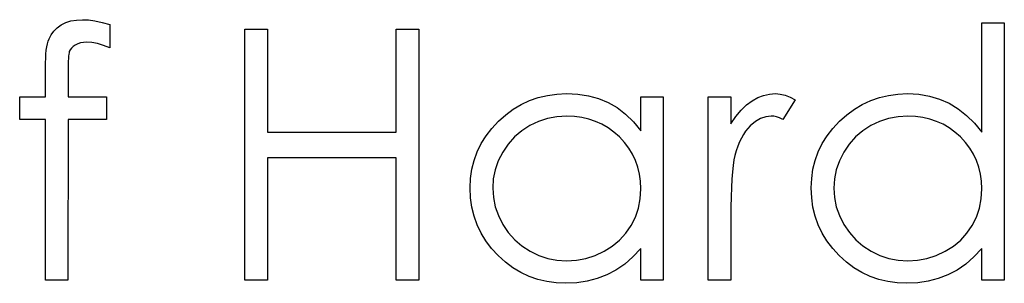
# Model space of a CAD drawing. Header units: inches. Extents: x -57.7 to -21.7, y -3.8 to 19.3.
# Tile 58 of 70: x -36.555 to -36.014, y 14.359 to 14.504. Entities that reach past the tile are written whole.
import ezdxf

# ---------------------------------------------------------------- set-up
doc = ezdxf.new("R2010")
doc.units = ezdxf.units.IN
doc.header["$LTSCALE"] = 0.5
doc.header["$MEASUREMENT"] = 0
doc.layers.add('APP-M-D', color=42, linetype='Continuous')

msp = doc.modelspace()

# ---------------------------------------------------------------- linework, layer by layer
at = {"layer": 'APP-M-D', "linetype": 'Continuous'}
for points in [[(-36.50548, 14.50168), (-36.50548, 14.48882), (-36.50901, 14.49017), (-36.51227, 14.49114), (-36.51528, 14.49172), (-36.51801, 14.49191), (-36.51986, 14.4918), (-36.52157, 14.49152), (-36.52309, 14.49103), (-36.52447, 14.49034), (-36.52563, 14.48951), (-36.52657, 14.48865), (-36.52726, 14.48771), (-36.5277, 14.48672), (-36.52787, 14.48611), (-36.52798, 14.48528), (-36.52812, 14.48423), (-36.5282, 14.48299), (-36.52828, 14.4815), (-36.52831, 14.47985), (-36.52836, 14.47794), (-36.52836, 14.46188), (-36.50725, 14.46188), (-36.50725, 14.44951), (-36.52839, 14.44951), (-36.52845, 14.36118), (-36.54081, 14.36118), (-36.54081, 14.44951), (-36.55495, 14.44951), (-36.55495, 14.46188), (-36.54081, 14.46188), (-36.54081, 14.47797), (-36.54079, 14.48065), (-36.54068, 14.4831), (-36.54054, 14.48537), (-36.54032, 14.48746), (-36.54004, 14.48931), (-36.53968, 14.491), (-36.5393, 14.49249), (-36.53883, 14.49376), (-36.53767, 14.49602), (-36.53615, 14.49804), (-36.5343, 14.49983), (-36.53209, 14.50138), (-36.52958, 14.50265), (-36.52682, 14.50356), (-36.52381, 14.50408), (-36.52055, 14.50427), (-36.51724, 14.50411), (-36.51362, 14.50364), (-36.5097, 14.50281), (-36.50548, 14.50168)], [(-36.43128, 14.49898), (-36.41892, 14.49898), (-36.41892, 14.44244), (-36.34825, 14.44244), (-36.34825, 14.49898), (-36.33589, 14.49898), (-36.33589, 14.36118), (-36.34825, 14.36118), (-36.34825, 14.42831), (-36.41892, 14.42831), (-36.41892, 14.36118), (-36.43128, 14.36118), (-36.43128, 14.49898)], [(-36.01437, 14.50251), (-36.01436, 14.36118), (-36.02673, 14.36118), (-36.02673, 14.3786), (-36.03101, 14.37396), (-36.03551, 14.36999), (-36.04031, 14.36667), (-36.04534, 14.36402), (-36.05061, 14.36201), (-36.0561, 14.36057), (-36.06187, 14.35969), (-36.06786, 14.35941), (-36.07319, 14.35966), (-36.07832, 14.36038), (-36.08326, 14.36157), (-36.08801, 14.36322), (-36.09254, 14.36538), (-36.0969, 14.368), (-36.10104, 14.37109), (-36.10499, 14.37468), (-36.1086, 14.3786), (-36.11172, 14.38271), (-36.11434, 14.38704), (-36.11652, 14.3916), (-36.11821, 14.39635), (-36.1194, 14.40129), (-36.12011, 14.40645), (-36.12036, 14.4118), (-36.12011, 14.41705), (-36.1194, 14.42213), (-36.11818, 14.42699), (-36.11647, 14.43168), (-36.11429, 14.43615), (-36.11164, 14.44043), (-36.10849, 14.44454), (-36.10485, 14.44843), (-36.10087, 14.45199), (-36.09668, 14.45509), (-36.09232, 14.45771), (-36.08773, 14.45983), (-36.08296, 14.46152), (-36.07799, 14.4627), (-36.07283, 14.46339), (-36.06747, 14.46364), (-36.06132, 14.46331), (-36.05547, 14.46232), (-36.04992, 14.46063), (-36.04467, 14.45832), (-36.03973, 14.45533), (-36.03507, 14.45169), (-36.03076, 14.44736), (-36.02673, 14.44239), (-36.02673, 14.50251), (-36.01436, 14.50251)], [(-36.20163, 14.46188), (-36.20163, 14.36118), (-36.21399, 14.36118), (-36.21399, 14.3786), (-36.21827, 14.37396), (-36.22277, 14.36999), (-36.22757, 14.36667), (-36.2326, 14.36402), (-36.23787, 14.36201), (-36.24336, 14.36057), (-36.24913, 14.35969), (-36.25512, 14.35941), (-36.26045, 14.35966), (-36.26558, 14.36038), (-36.27052, 14.36157), (-36.27527, 14.36322), (-36.2798, 14.36538), (-36.28416, 14.368), (-36.2883, 14.37109), (-36.29225, 14.37468), (-36.29586, 14.3786), (-36.29898, 14.38271), (-36.3016, 14.38704), (-36.30378, 14.3916), (-36.30547, 14.39635), (-36.30666, 14.40129), (-36.30737, 14.40645), (-36.30762, 14.4118), (-36.30737, 14.41705), (-36.30666, 14.42213), (-36.30544, 14.42699), (-36.30373, 14.43168), (-36.30155, 14.43615), (-36.2989, 14.44043), (-36.29575, 14.44454), (-36.29211, 14.44843), (-36.28813, 14.45199), (-36.28394, 14.45509), (-36.27958, 14.45771), (-36.27499, 14.45983), (-36.27022, 14.46152), (-36.26525, 14.4627), (-36.26009, 14.46339), (-36.25473, 14.46364), (-36.24858, 14.46334), (-36.24273, 14.46243), (-36.23718, 14.46088), (-36.23193, 14.45876), (-36.22699, 14.45597), (-36.22233, 14.45244), (-36.21802, 14.44821), (-36.21399, 14.44324), (-36.21399, 14.46188), (-36.20163, 14.46188)], [(-36.17689, 14.46188), (-36.16453, 14.46188), (-36.16453, 14.44705), (-36.16171, 14.45114), (-36.15881, 14.45462), (-36.15586, 14.45746), (-36.15282, 14.45972), (-36.1497, 14.46143), (-36.1465, 14.46268), (-36.14327, 14.46339), (-36.13996, 14.46364), (-36.13739, 14.46342), (-36.13474, 14.46279), (-36.13201, 14.46171), (-36.12919, 14.46019), (-36.13598, 14.44948), (-36.13778, 14.45026), (-36.13943, 14.45084), (-36.14095, 14.45117), (-36.14231, 14.45128), (-36.14526, 14.45095), (-36.14819, 14.44995), (-36.15103, 14.4483), (-36.15384, 14.44598), (-36.1552, 14.44457), (-36.15647, 14.44297), (-36.15763, 14.4412), (-36.15873, 14.43924), (-36.15975, 14.43709), (-36.16069, 14.43477), (-36.16155, 14.43226), (-36.16232, 14.42958), (-36.16284, 14.42718), (-36.16328, 14.42423), (-36.16367, 14.42072), (-36.16397, 14.41666), (-36.16422, 14.41208), (-36.16439, 14.40695), (-36.1645, 14.40126), (-36.16453, 14.39502), (-36.16453, 14.36118), (-36.17689, 14.36118), (-36.17689, 14.46188)], [(-36.25457, 14.45128), (-36.25998, 14.45095), (-36.26517, 14.44998), (-36.27014, 14.44835), (-36.27491, 14.44609), (-36.27933, 14.44324), (-36.28328, 14.43985), (-36.28675, 14.43596), (-36.28976, 14.43151), (-36.29216, 14.42677), (-36.29387, 14.42185), (-36.29492, 14.41683), (-36.29526, 14.41167), (-36.2949, 14.40653), (-36.29387, 14.40151), (-36.29214, 14.39659), (-36.28971, 14.39179), (-36.28667, 14.38732), (-36.28319, 14.38337), (-36.27922, 14.37995), (-36.27477, 14.37705), (-36.27, 14.37473), (-36.26506, 14.3731), (-36.25995, 14.37211), (-36.25468, 14.37178), (-36.24932, 14.37211), (-36.24411, 14.37308), (-36.23905, 14.37471), (-36.23414, 14.377), (-36.22959, 14.37984), (-36.22556, 14.38315), (-36.22213, 14.38693), (-36.21924, 14.39116), (-36.21694, 14.39577), (-36.21529, 14.40068), (-36.21432, 14.40584), (-36.21399, 14.41131), (-36.21418, 14.41548), (-36.21474, 14.41948), (-36.21565, 14.42331), (-36.21692, 14.42696), (-36.21857, 14.43044), (-36.22059, 14.43375), (-36.22296, 14.43687), (-36.22572, 14.43982), (-36.22873, 14.4425), (-36.23191, 14.44485), (-36.23527, 14.44681), (-36.23878, 14.44841), (-36.24248, 14.44968), (-36.24634, 14.45056), (-36.25037, 14.45111), (-36.25457, 14.45128)], [(-36.06731, 14.45128), (-36.07272, 14.45095), (-36.07791, 14.44998), (-36.08288, 14.44835), (-36.08765, 14.44609), (-36.09207, 14.44324), (-36.09602, 14.43985), (-36.09949, 14.43596), (-36.1025, 14.43151), (-36.1049, 14.42677), (-36.10661, 14.42185), (-36.10766, 14.41683), (-36.10799, 14.41167), (-36.10764, 14.40653), (-36.10661, 14.40151), (-36.10488, 14.39659), (-36.10245, 14.39179), (-36.09941, 14.38732), (-36.09593, 14.38337), (-36.09196, 14.37995), (-36.08751, 14.37705), (-36.08274, 14.37473), (-36.0778, 14.3731), (-36.07269, 14.37211), (-36.06742, 14.37178), (-36.06206, 14.37211), (-36.05685, 14.37308), (-36.05179, 14.37471), (-36.04688, 14.377), (-36.04233, 14.37984), (-36.0383, 14.38315), (-36.03487, 14.38693), (-36.03198, 14.39116), (-36.02968, 14.39577), (-36.02803, 14.40068), (-36.02706, 14.40584), (-36.02673, 14.41131), (-36.02692, 14.41548), (-36.02748, 14.41948), (-36.02839, 14.42331), (-36.02966, 14.42696), (-36.03131, 14.43044), (-36.03333, 14.43375), (-36.0357, 14.43687), (-36.03846, 14.43982), (-36.04147, 14.4425), (-36.04465, 14.44485), (-36.04801, 14.44681), (-36.05152, 14.44841), (-36.05522, 14.44968), (-36.05908, 14.45056), (-36.06311, 14.45111), (-36.06731, 14.45128)]]:
    msp.add_lwpolyline(points, dxfattribs=at)

doc.saveas('drawing.dxf')
